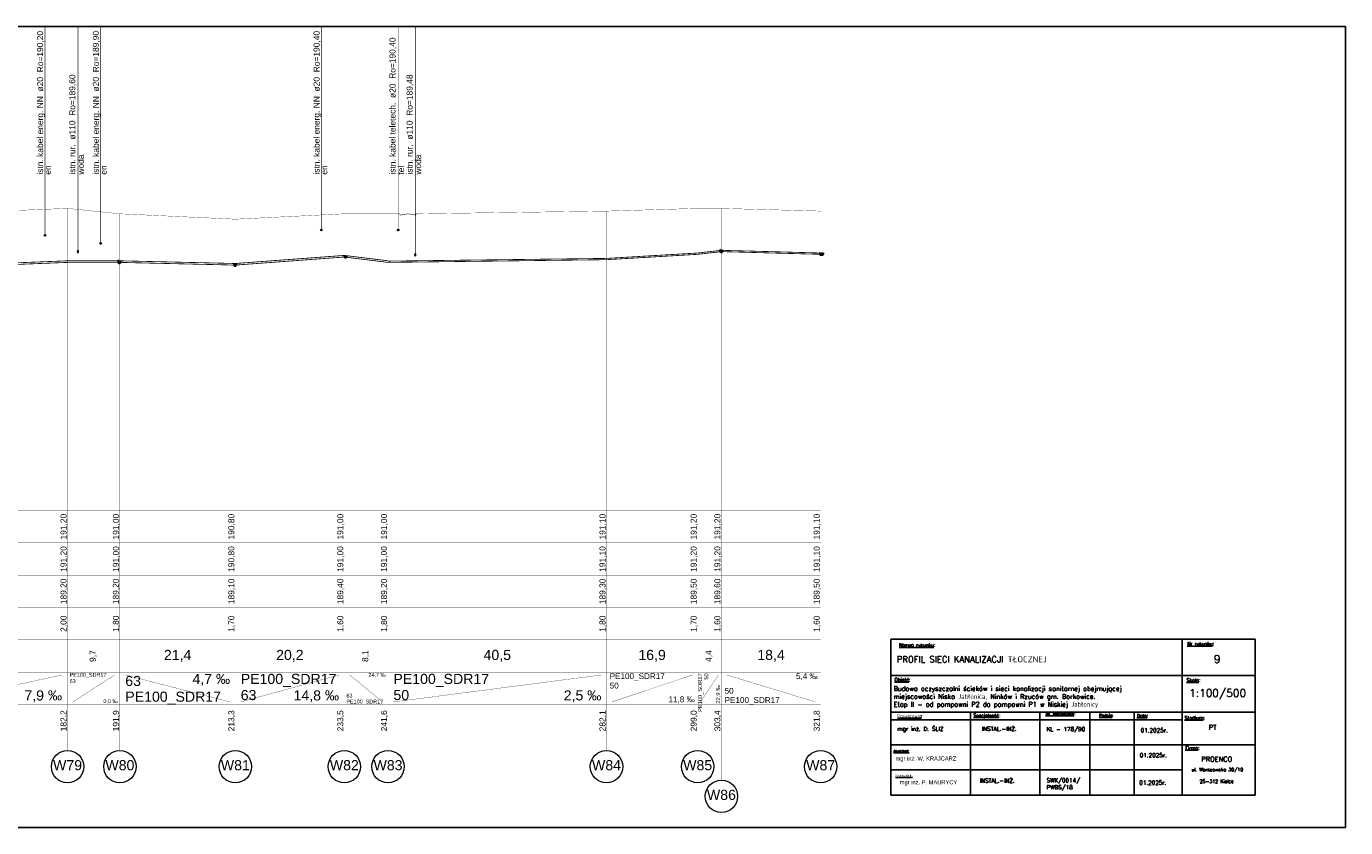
# Model space of a CAD drawing. Header units: inches. Extents: x -156 to 1086, y -12 to 33.
# Tile 16 of 30: x 378 to 427, y -12 to 18. Entities that reach past the tile are written whole.
import ezdxf
from ezdxf.lldxf.tags import DXFTag

# ---------------------------------------------------------------- set-up
doc = ezdxf.new("R2010")
doc.units = ezdxf.units.IN
doc.header["$MEASUREMENT"] = 0
doc.set_wipeout_variables(frame=1)
doc.linetypes.add('GDE', pattern=[0])
doc.layers.add('EDZPD_L_0', color=3, linetype='GDE', lineweight=18)
doc.layers.add('TABELKI', color=7, linetype='Continuous', lineweight=25)
for name, color, linetype, true_color in [('IS_Kolizje', 7, 'SOLID', 0x000000), ('IS_Kolizje_-_opisy', 7, 'SOLID', 0x000000), ('IS_Sieci_na_profilu', 7, 'SOLID', 0x000000), ('IS_Tabelka_profilu', 7, 'SOLID', 0x000000), ('IS_Tabelka_profilu_-_opisy', 7, 'SOLID', 0x000000), ('IS_Teren_proj', 7, 'SOLID', 0x000000)]:
    doc.layers.add(name, color=color, linetype=linetype, true_color=true_color)
tags = doc.linetypes.add('DOT', pattern=[5, 0, -5]).pattern_tags.tags
tags[6:7] = [DXFTag(74, 4), DXFTag(75, 0), DXFTag(340, '0'), DXFTag(46, 0.0), DXFTag(50, 0.0), DXFTag(44, 0.0), DXFTag(45, 0.0)]
tags[4:5] = [DXFTag(74, 4), DXFTag(75, 0), DXFTag(340, '0'), DXFTag(46, 0.0), DXFTag(50, 0.0), DXFTag(44, 0.0), DXFTag(45, 0.0)]
tags = doc.linetypes.add('SOLID', pattern=[10, 10, 0]).pattern_tags.tags
tags[6:7] = [DXFTag(74, 4), DXFTag(75, 0), DXFTag(340, '0'), DXFTag(46, 0.0), DXFTag(50, 0.0), DXFTag(44, 0.0), DXFTag(45, 0.0)]
tags[4:5] = [DXFTag(74, 4), DXFTag(75, 0), DXFTag(340, '0'), DXFTag(46, 0.0), DXFTag(50, 0.0), DXFTag(44, 0.0), DXFTag(45, 0.0)]

msp = doc.modelspace()

# ---------------------------------------------------------------- hatches: boundary and pattern name
at = {"layer": 'IS_Kolizje', "ltscale": 0.01}
h = msp.add_hatch(color=256, dxfattribs=at)
edge = h.paths.add_edge_path()
edge.add_ellipse((388.926, 10.4), major_axis=(0.03, 0), ratio=1, start_angle=0, end_angle=360)
h = msp.add_hatch(color=256, dxfattribs=at)
edge = h.paths.add_edge_path()
edge.add_ellipse((391.773, 10.4), major_axis=(0.03, 0), ratio=1, start_angle=0, end_angle=360)
h = msp.add_hatch(color=256, dxfattribs=at)
edge = h.paths.add_edge_path()
edge.add_ellipse((378.679, 10.2), major_axis=(0.03, 0), ratio=1, start_angle=0, end_angle=360)
h = msp.add_hatch(color=256, dxfattribs=at)
edge = h.paths.add_edge_path()
edge.add_ellipse((380.745, 9.9), major_axis=(0.03, 0), ratio=1, start_angle=0, end_angle=360)
h = msp.add_hatch(color=256, dxfattribs=at)
edge = h.paths.add_edge_path()
edge.add_ellipse((379.902, 9.6), major_axis=(0, 0.055), ratio=0.2, start_angle=0, end_angle=360)
h = msp.add_hatch(color=256, dxfattribs=at)
edge = h.paths.add_edge_path()
edge.add_ellipse((392.407, 9.478), major_axis=(0, 0.055), ratio=0.2, start_angle=0, end_angle=360)

# ---------------------------------------------------------------- linework, layer by layer
for p, q in [((251.897, 17.94), (426.897, 17.94)), ((251.897, -11.76), (426.897, -11.76))]:
    msp.add_line(p, q)
msp.add_lwpolyline([(426.897, 17.94), (426.897, -11.76)])
at = {"layer": 'EDZPD_L_0', "linetype": 'GDE'}
msp.add_line((418.446, -7.017), (418.399, -6.956), dxfattribs=at)
at = {"layer": 'IS_Kolizje', "lineweight": 20, "ltscale": 0.01}
for centre, major_axis, ratio in [((388.926, 10.4), (0.03, 0), 1), ((391.773, 10.4), (0.03, 0), 1), ((378.679, 10.2), (0.03, 0), 1), ((380.745, 9.9), (0.03, 0), 1), ((379.902, 9.6), (0, 0.055), 0.2), ((392.407, 9.478), (0, 0.055), 0.2)]:
    msp.add_ellipse(centre, major_axis=major_axis, ratio=ratio, dxfattribs=at)
at = {"layer": 'IS_Kolizje_-_opisy', "ltscale": 0.01, "const_width": 0.02}
for points in [[(378.679, 17.94), (378.679, 10.23)], [(379.902, 17.94), (379.902, 9.655)], [(380.745, 17.94), (380.745, 9.93)], [(388.926, 17.94), (388.926, 10.43)], [(391.773, 17.94), (391.773, 10.43)], [(392.407, 17.94), (392.407, 9.533)], [(391.837, 11), (391.837, 10.95)], [(391.837, 10.95), (392.137, 11)], [(392.137, 11), (392.437, 10.95)], [(392.437, 10.95), (392.437, 11)]]:
    msp.add_lwpolyline(points, dxfattribs=at)
at = {"layer": 'IS_Sieci_na_profilu', "ltscale": 0.01, "const_width": 0.03}
for points in [[(385.737, 9.157), (389.777, 9.457)], [(385.737, 9.098), (389.777, 9.398)], [(389.777, 9.457), (391.397, 9.257)], [(389.777, 9.398), (391.397, 9.198)], [(391.397, 9.245), (399.497, 9.346)], [(391.397, 9.198), (399.497, 9.299)], [(399.497, 9.346), (402.877, 9.546)], [(399.497, 9.299), (402.877, 9.498)], [(402.877, 9.546), (403.757, 9.646)], [(402.877, 9.498), (403.757, 9.598)], [(403.757, 9.646), (407.437, 9.546)], [(403.757, 9.598), (407.437, 9.498)], [(374.477, 9.057), (379.517, 9.257)], [(374.477, 8.998), (379.517, 9.198)], [(379.517, 9.257), (381.457, 9.257)], [(379.517, 9.198), (381.457, 9.198)], [(381.457, 9.257), (385.737, 9.157)], [(381.457, 9.198), (385.737, 9.098)]]:
    msp.add_lwpolyline(points, dxfattribs=at)
at = {"layer": 'IS_Sieci_na_profilu', "lineweight": 60, "ltscale": 0.01}
msp.add_ellipse((389.825, 9.425), major_axis=(0, 0.025), ratio=0.051352, dxfattribs=at)
at = {"layer": 'IS_Sieci_na_profilu', "linetype": 'DOT', "lineweight": 60, "ltscale": 0.01}
for centre, ratio in [((403.755, 9.625), 0.199904), ((407.443, 9.525), 0.198572), ((407.487, 9.525), 0.0004), ((381.437, 9.225), 0.183758), ((385.729, 9.125), 0.197395)]:
    msp.add_ellipse(centre, major_axis=(0, 0.025), ratio=ratio, dxfattribs=at)
at = {"layer": 'IS_Tabelka_profilu', "ltscale": 0.01, "const_width": 0.01}
for points in [[(379.517, 11.2), (379.517, 0)], [(379.517, 0), (379.517, 11.2)], [(381.457, 11), (381.457, 0)], [(381.457, 0), (381.457, 11)], [(385.737, 10.8), (385.737, 0)], [(385.737, 0), (385.737, 10.8)], [(389.777, 11), (389.777, 0)], [(389.777, 0), (389.777, 11)], [(391.397, 11), (391.397, 0)], [(391.397, 0), (391.397, 11)], [(399.497, 11.1), (399.497, 0)], [(399.497, 0), (399.497, 11.1)], [(402.877, 11.2), (402.877, 0)], [(402.877, 0), (402.877, 11.2)], [(403.757, 11.2), (403.757, 0)], [(403.757, 0), (403.757, 11.2)], [(407.437, 11.1), (407.437, 0)], [(379.517, 0), (379.517, 1.2)], [(381.457, 0), (381.457, 1.2)], [(385.737, 0), (385.737, 1.2)], [(389.777, 0), (389.777, 1.2)], [(391.397, 0), (391.397, 1.2)], [(399.497, 0), (399.497, 1.2)], [(402.877, 0), (402.877, 1.2)], [(403.757, 0), (403.757, 1.2)], [(407.437, 0), (407.437, 1.2)], [(379.517, -6), (374.477, -6), (374.477, 0), (379.517, 0), (379.517, -6)], [(381.457, -6), (379.517, -6), (379.517, 0), (381.457, 0), (381.457, -6)], [(385.737, -6), (381.457, -6), (381.457, 0), (385.737, 0), (385.737, -6)], [(389.777, -6), (385.737, -6), (385.737, 0), (389.777, 0), (389.777, -6)], [(391.397, -6), (389.777, -6), (389.777, 0), (391.397, 0), (391.397, -6)], [(399.497, -6), (391.397, -6), (391.397, 0), (399.497, 0), (399.497, -6)], [(402.877, -6), (399.497, -6), (399.497, 0), (402.877, 0), (402.877, -6)], [(403.757, -6), (402.877, -6), (402.877, 0), (403.757, 0), (403.757, -6)], [(407.437, -6), (403.757, -6), (403.757, 0), (407.437, 0), (407.437, -6)], [(374.477, -1.2), (379.517, -1.2)], [(379.517, -1.2), (381.457, -1.2)], [(381.457, -1.2), (385.737, -1.2)], [(385.737, -1.2), (389.777, -1.2)], [(389.777, -1.2), (391.397, -1.2)], [(391.397, -1.2), (399.497, -1.2)], [(399.497, -1.2), (402.877, -1.2)], [(402.877, -1.2), (403.757, -1.2)], [(403.757, -1.2), (407.437, -1.2)], [(374.477, -2.4), (379.517, -2.4)], [(379.517, -2.4), (381.457, -2.4)], [(381.457, -2.4), (385.737, -2.4)], [(385.737, -2.4), (389.777, -2.4)], [(389.777, -2.4), (391.397, -2.4)], [(391.397, -2.4), (399.497, -2.4)], [(399.497, -2.4), (402.877, -2.4)], [(402.877, -2.4), (403.757, -2.4)], [(403.757, -2.4), (407.437, -2.4)], [(374.477, -3.6), (379.517, -3.6)], [(379.517, -3.6), (381.457, -3.6)], [(381.457, -3.6), (385.737, -3.6)], [(385.737, -3.6), (389.777, -3.6)], [(389.777, -3.6), (391.397, -3.6)], [(391.397, -3.6), (399.497, -3.6)], [(399.497, -3.6), (402.877, -3.6)], [(402.877, -3.6), (403.757, -3.6)], [(403.757, -3.6), (407.437, -3.6)], [(374.477, -4.8), (379.517, -4.8)], [(379.517, -4.8), (381.457, -4.8)], [(381.457, -4.8), (385.737, -4.8)], [(385.737, -4.8), (389.777, -4.8)], [(389.777, -4.8), (391.397, -4.8)], [(391.397, -4.8), (399.497, -4.8)], [(399.497, -4.8), (402.877, -4.8)], [(402.877, -4.8), (403.757, -4.8)], [(403.757, -4.8), (407.437, -4.8)], [(374.477, -6), (379.517, -6)], [(379.517, -7.2), (379.517, -6)], [(379.517, -6), (381.457, -6)], [(381.457, -7.2), (381.457, -6)], [(381.457, -6), (385.737, -6)], [(385.737, -7.2), (385.737, -6)], [(385.737, -6), (389.777, -6)], [(389.777, -7.2), (389.777, -6)], [(389.777, -6), (391.397, -6)], [(391.397, -7.2), (391.397, -6)], [(391.397, -6), (399.497, -6)], [(399.497, -7.2), (399.497, -6)], [(399.497, -6), (402.877, -6)], [(402.877, -7.2), (402.877, -6)], [(402.877, -6), (403.757, -6)], [(403.757, -7.2), (403.757, -6)], [(403.757, -6), (407.437, -6)], [(407.437, -7.2), (407.437, -6)], [(379.517, -8.4), (374.477, -8.4), (374.477, -7.2), (379.517, -7.2), (379.517, -8.4)], [(374.477, -7.2), (379.517, -7.2)], [(381.457, -8.4), (379.517, -8.4), (379.517, -7.2), (381.457, -7.2), (381.457, -8.4)], [(379.517, -7.2), (381.457, -7.2)], [(385.737, -8.4), (381.457, -8.4), (381.457, -7.2), (385.737, -7.2), (385.737, -8.4)], [(381.457, -7.2), (385.737, -7.2)], [(389.777, -8.4), (385.737, -8.4), (385.737, -7.2), (389.777, -7.2), (389.777, -8.4)], [(385.737, -7.2), (389.777, -7.2)], [(391.397, -8.4), (389.777, -8.4), (389.777, -7.2), (391.397, -7.2), (391.397, -8.4)], [(389.777, -7.2), (391.397, -7.2)], [(399.497, -8.4), (391.397, -8.4), (391.397, -7.2), (399.497, -7.2), (399.497, -8.4)], [(391.397, -7.2), (399.497, -7.2)], [(402.877, -8.4), (399.497, -8.4), (399.497, -7.2), (402.877, -7.2), (402.877, -8.4)], [(399.497, -7.2), (402.877, -7.2)], [(403.757, -8.4), (402.877, -8.4), (402.877, -7.2), (403.757, -7.2), (403.757, -8.4)], [(402.877, -7.2), (403.757, -7.2)], [(407.437, -8.4), (403.757, -8.4), (403.757, -7.2), (407.437, -7.2), (407.437, -8.4)], [(403.757, -7.2), (407.437, -7.2)], [(374.477, -8.4), (379.517, -8.4)], [(379.517, -8.4), (381.457, -8.4)], [(381.457, -8.4), (385.737, -8.4)], [(385.737, -8.4), (389.777, -8.4)], [(389.777, -8.4), (391.397, -8.4)], [(391.397, -8.4), (399.497, -8.4)], [(399.497, -8.4), (402.877, -8.4)], [(402.877, -8.4), (403.757, -8.4)], [(403.757, -8.4), (407.437, -8.4)]]:
    msp.add_lwpolyline(points, dxfattribs=at)
at = {"layer": 'IS_Tabelka_profilu_-_opisy', "ltscale": 0.01, "const_width": 0.01}
for points in [[(374.677, -7.1), (379.311, -6.1)], [(379.717, -7.1), (381.26, -6.1)], [(381.657, -6.1), (385.543, -7.1)], [(385.937, -7.1), (389.582, -6.1)], [(389.977, -6.1), (391.196, -7.1)], [(391.597, -7.1), (399.306, -6.1)], [(399.697, -7.1), (402.684, -6.1)], [(402.977, -7.1), (403.649, -6.1)], [(403.957, -6.1), (407.241, -7.1)], [(379.517, -8.9), (379.517, -8.4)], [(381.457, -8.9), (381.457, -8.4)], [(385.737, -8.9), (385.737, -8.4)], [(389.777, -8.9), (389.777, -8.4)], [(391.397, -8.9), (391.397, -8.4)], [(399.497, -8.9), (399.497, -8.4)], [(402.877, -8.9), (402.877, -8.4)], [(403.757, -10), (403.757, -8.4)], [(407.437, -8.9), (407.437, -8.4)]]:
    msp.add_lwpolyline(points, dxfattribs=at)
at = {"layer": 'IS_Tabelka_profilu_-_opisy', "lineweight": 9, "ltscale": 0.01}
for centre in [(379.517, -9.5), (381.457, -9.5), (385.737, -9.5), (389.777, -9.5), (391.397, -9.5), (399.497, -9.5), (402.877, -9.5), (407.437, -9.5), (403.757, -10.6)]:
    msp.add_ellipse(centre, major_axis=(0.6, 0), ratio=1, dxfattribs=at)
at = {"layer": 'IS_Teren_proj', "ltscale": 0.01, "const_width": 0.01}
for points in [[(374.477, 11), (379.517, 11.2)], [(379.517, 11.2), (381.457, 11)], [(381.457, 11), (385.737, 10.8)], [(385.737, 10.8), (389.777, 11)], [(389.777, 11), (391.397, 11)], [(391.397, 11), (391.837, 11)], [(392.437, 11), (399.497, 11.1)], [(399.497, 11.1), (402.877, 11.2)], [(402.877, 11.2), (403.757, 11.2)], [(403.757, 11.2), (407.437, 11.1)]]:
    msp.add_lwpolyline(points, dxfattribs=at)
at = {"layer": 'TABELKI'}
msp.add_line((416.79, -7.662), (423.541, -7.662), dxfattribs=at)

# ---------------------------------------------------------------- texts
at = {"layer": 'IS_Kolizje_-_opisy', "ltscale": 0.01, "char_height": 0.2232, "attachment_point": 7, "rotation": 90}
for s, insert in [('\\fArial|b0|i0;istn. kabel energ. NN  ø20  Ro=190,20', (378.679, 12.452)), ('\\fArial|b0|i0;istn. kabel energ. NN  ø20  Ro=189,90', (380.745, 12.452)), ('\\fArial|b0|i0;istn. kabel energ. NN  ø20  Ro=190,40', (388.926, 12.452)), ('\\fArial|b0|i0;istn. kabel teletech.  ø20  Ro=190,40', (391.716, 12.452)), ('\\fArial|b0|i0;istn. rur.  ø110  Ro=189,60', (379.844, 12.452)), ('\\fArial|b0|i0;istn. rur.  ø110  Ro=189,48', (392.349, 12.452)), ('\\fArial|b0|i0;woda', (380.124, 12.452)), ('\\fArial|b0|i0;woda', (392.629, 12.452)), ('\\fArial|b0|i0;en', (378.902, 12.452)), ('\\fArial|b0|i0;en', (380.968, 12.452)), ('\\fArial|b0|i0;en', (389.148, 12.452)), ('\\fArial|b0|i0;tel', (391.996, 12.452))]:
    msp.add_mtext(s, dxfattribs=dict(at, insert=insert))
at = {"layer": 'IS_Tabelka_profilu_-_opisy', "ltscale": 0.01, "rotation": 90}
for s, insert, char_height, attachment_point in [('\\fArial|b0|i0;191,20', (379.521, -0.6), 0.2232, 8), ('\\fArial|b0|i0;191,00', (381.461, -0.6), 0.2232, 8), ('\\fArial|b0|i0;190,80', (385.741, -0.6), 0.2232, 8), ('\\fArial|b0|i0;191,00', (389.781, -0.6), 0.2232, 8), ('\\fArial|b0|i0;191,00', (391.401, -0.6), 0.2232, 8), ('\\fArial|b0|i0;191,10', (399.501, -0.6), 0.2232, 8), ('\\fArial|b0|i0;191,20', (402.881, -0.6), 0.2232, 8), ('\\fArial|b0|i0;191,20', (403.761, -0.6), 0.2232, 8), ('\\fArial|b0|i0;191,10', (407.441, -0.6), 0.2232, 8), ('\\fArial|b0|i0;191,20', (379.521, -1.8), 0.2232, 8), ('\\fArial|b0|i0;191,00', (381.461, -1.8), 0.2232, 8), ('\\fArial|b0|i0;190,80', (385.741, -1.8), 0.2232, 8), ('\\fArial|b0|i0;191,00', (389.781, -1.8), 0.2232, 8), ('\\fArial|b0|i0;191,00', (391.401, -1.8), 0.2232, 8), ('\\fArial|b0|i0;191,10', (399.501, -1.8), 0.2232, 8), ('\\fArial|b0|i0;191,20', (402.881, -1.8), 0.2232, 8), ('\\fArial|b0|i0;191,20', (403.761, -1.8), 0.2232, 8), ('\\fArial|b0|i0;191,10', (407.441, -1.8), 0.2232, 8), ('\\fArial|b0|i0;189,20', (379.521, -3), 0.2232, 8), ('\\fArial|b0|i0;189,20', (381.461, -3), 0.2232, 8), ('\\fArial|b0|i0;189,10', (385.741, -3), 0.2232, 8), ('\\fArial|b0|i0;189,40', (389.781, -3), 0.2232, 8), ('\\fArial|b0|i0;189,20', (391.401, -3), 0.2232, 8), ('\\fArial|b0|i0;189,30', (399.501, -3), 0.2232, 8), ('\\fArial|b0|i0;189,50', (402.881, -3), 0.2232, 8), ('\\fArial|b0|i0;189,60', (403.761, -3), 0.2232, 8), ('\\fArial|b0|i0;189,50', (407.441, -3), 0.2232, 8), ('\\fArial|b0|i0;2,00', (379.521, -4.2), 0.2232, 8), ('\\fArial|b0|i0;1,80', (381.461, -4.2), 0.2232, 8), ('\\fArial|b0|i0;1,70', (385.741, -4.2), 0.2232, 8), ('\\fArial|b0|i0;1,60', (389.781, -4.2), 0.2232, 8), ('\\fArial|b0|i0;1,80', (391.401, -4.2), 0.2232, 8), ('\\fArial|b0|i0;1,80', (399.501, -4.2), 0.2232, 8), ('\\fArial|b0|i0;1,70', (402.881, -4.2), 0.2232, 8), ('\\fArial|b0|i0;1,60', (403.761, -4.2), 0.2232, 8), ('\\fArial|b0|i0;1,60', (407.441, -4.2), 0.2232, 8), ('\\fArial|b0|i0;9,7', (380.604, -5.4), 0.2232, 8), ('\\fArial|b0|i0;8,1', (390.704, -5.4), 0.2232, 8), ('\\fArial|b0|i0;4,4', (403.434, -5.4), 0.2232, 8), ('\\fArial|b0|i0;PE100_SDR17', (402.889, -6.038), 0.1512, 3), ('{\\fArial|b0|i0|c238|p34;50}', (403.122, -6.038), 0.1512, 3), ('\\fArial|b0|i0;22,9 ‰', (403.732, -7.162), 0.1512, 7), ('{\\fArial|b0|i0|c238|p34;182,2}', (379.521, -7.8), 0.2232, 8), ('{\\fArial|b0|i0|c238|p34;191,9}', (381.461, -7.8), 0.2232, 8), ('{\\fArial|b0|i0|c238|p34;213,3}', (385.741, -7.8), 0.2232, 8), ('{\\fArial|b0|i0|c238|p34;233,5}', (389.781, -7.8), 0.2232, 8), ('{\\fArial|b0|i0|c238|p34;241,6}', (391.401, -7.8), 0.2232, 8), ('\\fArial|b0|i0;282,1', (399.501, -7.8), 0.2232, 8), ('\\fArial|b0|i0;299,0', (402.881, -7.8), 0.2232, 8), ('\\fArial|b0|i0;303,4', (403.761, -7.8), 0.2232, 8), ('\\fArial|b0|i0;321,8', (407.441, -7.8), 0.2232, 8)]:
    msp.add_mtext(s, dxfattribs=dict(at, insert=insert, char_height=char_height, attachment_point=attachment_point))
at = {"layer": 'IS_Tabelka_profilu_-_opisy', "ltscale": 0.01}
for s, insert, char_height, attachment_point in [('\\fArial|b0|i0;21,4', (383.597, -5.614), 0.3744, 8), ('\\fArial|b0|i0;20,2', (387.757, -5.614), 0.3744, 8), ('\\fArial|b0|i0;40,5', (395.447, -5.614), 0.3744, 8), ('\\fArial|b0|i0;16,9', (401.187, -5.614), 0.3744, 8), ('\\fArial|b0|i0;18,4', (405.597, -5.614), 0.3744, 8), ('{\\fArial|b0|i0|c238|p34;63}', (379.594, -6.255), 0.144, 1), ('\\fArial|b0|i0;PE100_SDR17', (379.594, -6.022), 0.144, 1), ('{\\fArial|b0|i0|c238|p34;63}', (381.657, -6.514), 0.3744, 7), ('\\fArial|b0|i0;4,7 ‰', (385.543, -6.058), 0.3744, 3), ('\\fArial|b0|i0;PE100_SDR17', (385.937, -6.058), 0.3744, 1), ('\\fArial|b0|i0;24,7 ‰', (391.318, -6.022), 0.144, 3), ('\\fArial|b0|i0;PE100_SDR17', (391.597, -6.058), 0.3744, 1), ('\\fArial|b0|i0;PE100_SDR17', (399.613, -6.036), 0.216, 1), ('\\fArial|b0|i0;5,4 ‰', (407.324, -6.036), 0.216, 3), ('\\fArial|b0|i0;7,9 ‰', (379.311, -7.114), 0.3744, 9), ('\\fArial|b0|i0;PE100_SDR17', (381.657, -7.2), 0.3744, 7), ('{\\fArial|b0|i0|c238|p34;63}', (385.937, -6.658), 0.3744, 1), ('\\fArial|b0|i0;14,8 ‰', (389.582, -7.114), 0.3744, 9), ('{\\fArial|b0|i0|c238|p34;63}', (389.854, -6.938), 0.144, 7), ('{\\fArial|b0|i0|c238|p34;50}', (391.597, -6.658), 0.3744, 1), ('\\fArial|b0|i0;2,5 ‰', (399.306, -7.114), 0.3744, 9), ('{\\fArial|b0|i0|c238|p34;50}', (399.613, -6.386), 0.216, 1), ('{\\fArial|b0|i0|c238|p34;50}', (403.873, -6.8), 0.216, 7), ('\\fArial|b0|i0;0,0 ‰', (381.383, -7.171), 0.144, 9), ('\\fArial|b0|i0;PE100_SDR17', (389.854, -7.2), 0.144, 7), ('\\fArial|b0|i0;11,8 ‰', (402.768, -7.15), 0.216, 9), ('\\fArial|b0|i0;PE100_SDR17', (403.873, -7.2), 0.216, 7), ('\\fArial|b0|i0;W79', (379.517, -9.258), 0.3744, 2), ('\\fArial|b0|i0;W80', (381.457, -9.258), 0.3744, 2), ('\\fArial|b0|i0;W81', (385.737, -9.258), 0.3744, 2), ('\\fArial|b0|i0;W82', (389.777, -9.258), 0.3744, 2), ('\\fArial|b0|i0;W83', (391.397, -9.258), 0.3744, 2), ('\\fArial|b0|i0;W84', (399.497, -9.258), 0.3744, 2), ('\\fArial|b0|i0;W85', (402.877, -9.258), 0.3744, 2), ('\\fArial|b0|i0;W87', (407.437, -9.258), 0.3744, 2), ('\\fArial|b0|i0;W86', (403.757, -10.358), 0.3744, 2)]:
    msp.add_mtext(s, dxfattribs=dict(at, insert=insert, char_height=char_height, attachment_point=attachment_point))

# ---------------------------------------------------------------- next in the draw order: wipeouts: each hides what was drawn before it
msp.add_wipeout([(410.038, -4.773), (423.541, -4.773), (423.541, -10.552), (410.038, -10.552)]).dxf.layer = 'TABELKI'

# ---------------------------------------------------------------- next in the draw order: linework, layer by layer
at = {"layer": 'TABELKI'}
msp.add_line((416.79, -7.662), (423.541, -7.662), dxfattribs=at)

# ---------------------------------------------------------------- next in the draw order: wipeouts: each hides what was drawn before it
msp.add_wipeout([(410.038, -4.773), (423.541, -4.773), (423.541, -10.552), (410.038, -10.552)]).dxf.layer = 'TABELKI'

# ---------------------------------------------------------------- next in the draw order: linework, layer by layer
for p, q in [((410.038, -4.773), (423.541, -4.773)), ((410.038, -10.552), (410.038, -4.773)), ((420.84, -4.773), (420.84, -10.552)), ((423.541, -4.773), (423.541, -10.552)), ((410.038, -6.124), (423.541, -6.124)), ((410.038, -7.476), (423.541, -7.476)), ((410.038, -7.759), (420.84, -7.759)), ((412.995, -7.476), (412.996, -10.552)), ((415.567, -7.46), (415.567, -10.552)), ((417.413, -7.476), (417.413, -10.552)), ((419.064, -7.491), (419.064, -10.552)), ((410.038, -8.686), (423.541, -8.686)), ((410.039, -9.612), (420.841, -9.612)), ((423.541, -10.552), (410.038, -10.552))]:
    msp.add_line(p, q, dxfattribs=at)

# ---------------------------------------------------------------- next in the draw order: texts
at = {"layer": 'TABELKI', "attachment_point": 1}
for s, insert, char_height, width in [('{\\Fsimplex.shx|c238;\\LNr rysunku\\l:}', (421.025, -4.874), 0.12776, 5.12851), ('{\\Fsimplex.shx|c238;\\LNazwa rysunku\\l:}', (410.342, -4.925), 0.12776, 5.12851), ('{\\Fsimplex.shx|c238;\\LObiekt\\l:}', (410.175, -6.212), 0.12776, 5.12851), ('{\\Fsimplex.shx|c238;\\LSkala\\l:}', (420.999, -6.229), 0.12776, 5.12851), ('{\\Fsimplex.shx|c238;\\LProjektował\\l:}', (410.279, -7.565), 0.11794, 4.73401), ('{\\Fsimplex|c238;\\LSpecjalność\\l:}', (413.105, -7.541), 0.11794, 4.73401), ('{\\Fsimplex.shx|c238;\\LNr uprawnień\\l:}', (415.774, -7.476), 0.11794, 4.73401), ('{\\Fsimplex.shx|c238;\\LPodpis\\l:}', (417.758, -7.546), 0.10811, 4.73401), ('{\\Fsimplex.shx|c238;\\LData\\l:}', (419.163, -7.549), 0.11794, 4.73401), ('{\\Fsimplex.shx|c238;\\LStadium\\l:}', (420.925, -7.628), 0.12776, 5.12851), ('{\\Fsimplex.shx|c238;\\LFirma\\l:}', (420.946, -8.741), 0.12776, 5.12851), ('{\\fsimplex.shx|b0|i0|c238|p0;\\LAsystent:}', (410.132, -8.872), 0.09828, 3.94501), ('{\\fsimplex.shx|b0|i0|c238|p0;\\LSprawdził:}', (410.206, -9.78), 0.09828, 3.94501), ('{\\Fsimplex.shx|c238;ul. Warszawska 30/10}', (421.182, -9.546), 0.12613, 3.55051), ('{\\Fsimplex.shx|c238;25-312 Kielce}', (421.487, -9.982), 0.12613, 3.55051)]:
    msp.add_mtext(s, dxfattribs=dict(at, insert=insert, char_height=char_height, width=width))
at = {"layer": 'TABELKI', "lineweight": 25, "attachment_point": 1}
for s, insert, char_height, width in [('{\\fsimplex.shx|b0|i0|c238|p0;PROFIL SIECI KANALIZACJI TŁOCZNEJ}', (410.259, -5.404), 0.22932, 11.79616), ('{\\fsimplex.shx|b0|i0|c238|p0;9}', (422.009, -5.37), 0.28665, 7.10102), ('\\pt11.674;{\\Fsimplex|c238;Budowa oczyszczalni ścieków i sieci kanalizacji sanitarnej obejmującej \\Pmiejscowości Niska Jabłonica, Ninków i Rzuców gm. Borkowice. \\PEtap II - od pompowni P2 do pompowni P1 w Niskiej Jabłonicy}', (410.139, -6.518), 0.17513, 11.61341), ('{\\fsimplex.shx|b0|i0|c238|p0;1:100/500}', (421.096, -6.626), 0.28665, 7.10102), ('{\\Fsimplex.shx|c238;\\H0.6622x;mgr inż. D. ŚLIZ}', (410.274, -8.02), 0.23189, 8.25731), ('{\\Fsimplex.shx|c238;INSTAL.-INŻ.}', (413.407, -8.018), 0.15356, 10.73451), ('{\\Fsimplex.shx|c238;KL - 178/90}', (415.808, -8.033), 0.15356, 10.73451), ('{\\fsimplex.shx|b0|i0|c238|p0;01.2025r.}', (419.298, -8.076), 0.15356, 10.73451), ('{\\Fsimplex|c238;PT}', (421.826, -7.954), 0.18018, 7.10102), ('{\\H0.6622x;mgr inż. W. KRAJCARZ}', (410.213, -9.121), 0.23189, 8.25731), ('{\\fsimplex.shx|b0|i0|c238|p0;01.2025r.}', (419.265, -8.999), 0.15356, 10.73451), ('{\\H0.6622x;mgr inż. P. MAURYCY}', (410.367, -10.002), 0.23189, 8.25731), ('{\\Fsimplex.shx|c238;INSTAL.-INŻ.}', (413.331, -9.94), 0.15356, 10.73451), ('{\\Fsimplex|c238;SWK/0014/\\PPWBS/18}', (415.808, -9.931), 0.15356, 10.73451), ('{\\fsimplex.shx|b0|i0|c238|p0;01.2025r.}', (419.245, -10.017), 0.15356, 10.73451)]:
    msp.add_mtext(s, dxfattribs=dict(at, insert=insert, char_height=char_height, width=width))
at = {"layer": 'TABELKI', "lineweight": 30, "insert": (421.551, -9.131), "char_height": 0.18018, "width": 7.10102, "attachment_point": 1}
msp.add_mtext('{\\Fsimplex.shx|c238;PROENCO}', dxfattribs=at)

doc.saveas('drawing.dxf')
